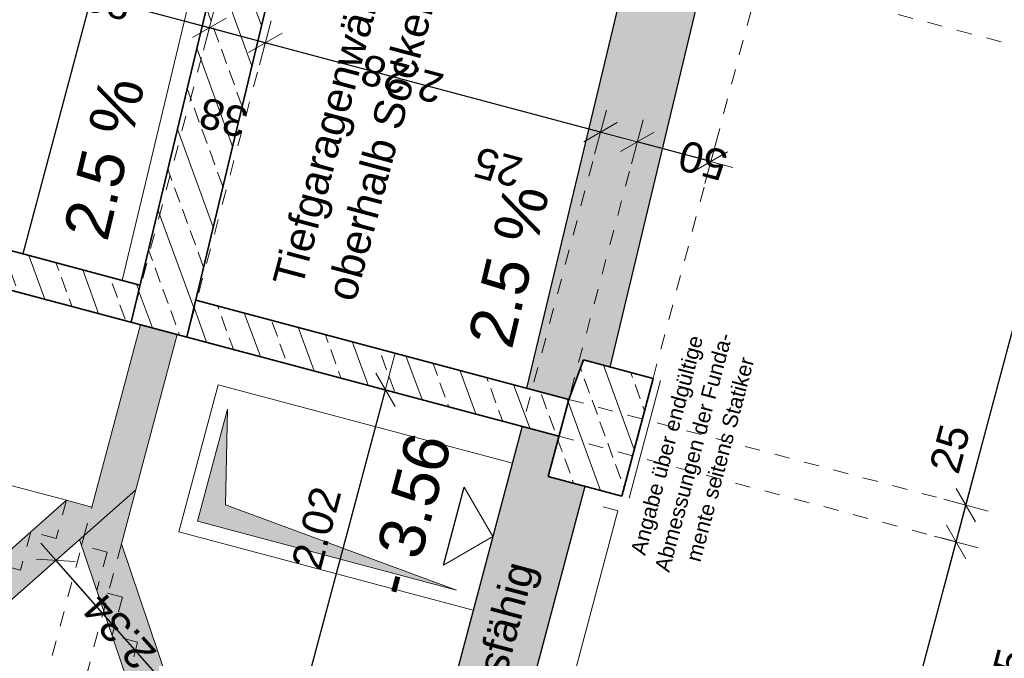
# Model space of a CAD drawing. Header units: metres. Extents: x 4462371 to 4462630, y 5328161 to 5328403.
# Tile 34 of 152: x 4462439.46 to 4462445.93, y 5328204.32 to 5328208.51. Entities that reach past the tile are written whole.
import ezdxf

# ---------------------------------------------------------------- set-up
doc = ezdxf.new("R2010")
doc.units = ezdxf.units.M
doc.header["$PDMODE"] = 65
doc.linetypes.add('AUSGEZOGEN', pattern=[0])
doc.linetypes.add('VERDECKT2_S2', pattern=[0.15, 0.1, -0.05])
for name, color, linetype, lineweight in [('Maßlinie_Allgemein', 7, 'AUSGEZOGEN', 13), ('Schraffur', 7, 'AUSGEZOGEN', 158), ('Standard', 7, 'AUSGEZOGEN', 13)]:
    doc.layers.add(name, color=color, linetype=linetype, lineweight=lineweight)
doc.styles.add('ARIAL', font='ARIAL.TTF')
doc.dimstyles.new('_DIMSTYLE_12', dxfattribs={"dimtxt": 0.2, "dimasz": 0.3, "dimexe": 0, "dimexo": 0, "dimgap": 0.1, "dimtad": 2, "dimrnd": 0.01, "dimzin": 4, "dimdsep": 46, "dimtxsty": 'ARIAL', "dimblk1": 'ALL_ML_STRICH', "dimblk2": 'ALL_ML_STRICH', "dimsah": 1, "dimcen": 0, "dimclrd": 7, "dimclre": 7, "dimclrt": 7, "dimadec": 0, "dimazin": 0, "dimtfac": 1, "dimtdec": 0, "dimtix": 1, "dimtmove": 2, "dimatfit": 3, "dimfxl": 0, "dimtzin": 0, "dimlwd": 0, "dimlwe": 13, "dimarcsym": 0})
doc.dimstyles.new('_DIMSTYLE_14', dxfattribs={"dimtxt": 0.2, "dimasz": 0.3, "dimexe": 0, "dimexo": 0, "dimgap": 0.1, "dimtad": 2, "dimdec": 1, "dimlfac": 100, "dimrnd": 1, "dimzin": 4, "dimdsep": 46, "dimtxsty": 'ARIAL', "dimblk1": 'ALL_ML_STRICH', "dimblk2": 'ALL_ML_STRICH', "dimsah": 1, "dimcen": 0, "dimclrd": 7, "dimclre": 7, "dimclrt": 7, "dimadec": 0, "dimazin": 0, "dimtfac": 1, "dimtdec": 0, "dimtix": 1, "dimtmove": 2, "dimatfit": 3, "dimfxl": 0, "dimtvp": 1.2, "dimtzin": 0, "dimlwd": 0, "dimlwe": 13, "dimarcsym": 0})
doc.dimstyles.new('_DIMSTYLE_20', dxfattribs={"dimtxt": 0.2, "dimasz": 0.3, "dimexe": 0, "dimexo": 0, "dimgap": 0.1, "dimtad": 2, "dimdec": 1, "dimlfac": 100, "dimrnd": 0.5, "dimzin": 4, "dimdsep": 46, "dimtxsty": 'ARIAL', "dimblk1": 'ALL_ML_STRICH', "dimblk2": 'ALL_ML_STRICH', "dimsah": 1, "dimcen": 0, "dimclrd": 7, "dimclre": 7, "dimclrt": 7, "dimadec": 0, "dimazin": 0, "dimtfac": 1, "dimtdec": 0, "dimtix": 1, "dimtmove": 2, "dimatfit": 3, "dimfxl": 0, "dimtvp": 1.2, "dimtzin": 0, "dimlwd": 0, "dimlwe": 13, "dimarcsym": 0})
doc.dimstyles.new('_DIMSTYLE_23', dxfattribs={"dimtxt": 0.2, "dimasz": 0.3, "dimexe": 0, "dimexo": 0, "dimgap": 0.1, "dimtad": 2, "dimdec": 1, "dimlfac": 100, "dimrnd": 1, "dimzin": 4, "dimdsep": 46, "dimtxsty": 'ARIAL', "dimblk1": 'ALL_ML_STRICH', "dimblk2": 'ALL_ML_STRICH', "dimsah": 1, "dimcen": 0, "dimclrd": 7, "dimclre": 7, "dimclrt": 7, "dimadec": 0, "dimazin": 0, "dimtfac": 1, "dimtdec": 0, "dimtix": 1, "dimtmove": 2, "dimatfit": 3, "dimfxl": 0, "dimtzin": 0, "dimlwd": 0, "dimlwe": 13, "dimarcsym": 0})
doc.dimstyles.new('_DIMSTYLE_29', dxfattribs={"dimtxt": 0.2, "dimasz": 0.3, "dimexe": 0, "dimexo": 0, "dimgap": 0.1, "dimtad": 2, "dimdec": 1, "dimlfac": 100, "dimrnd": 1, "dimzin": 4, "dimdsep": 46, "dimtxsty": 'ARIAL', "dimblk1": 'ALL_ML_STRICH', "dimblk2": 'ALL_ML_STRICH', "dimsah": 1, "dimcen": 0, "dimsd1": 1, "dimsd2": 1, "dimclrd": 7, "dimclre": 7, "dimclrt": 7, "dimadec": 0, "dimazin": 0, "dimtfac": 1, "dimtdec": 0, "dimtix": 1, "dimtmove": 2, "dimatfit": 3, "dimfxl": 0, "dimtvp": 1.2, "dimtzin": 0, "dimlwd": 0, "dimlwe": 13, "dimarcsym": 0})
doc.dimstyles.new('_DIMSTYLE_3', dxfattribs={"dimtxt": 0.2, "dimasz": 0.3, "dimexe": 0, "dimexo": 0, "dimgap": 0.1, "dimtad": 2, "dimrnd": 0.005, "dimzin": 4, "dimdsep": 46, "dimtxsty": 'ARIAL', "dimblk1": 'ALL_ML_STRICH', "dimblk2": 'ALL_ML_STRICH', "dimsah": 1, "dimcen": 0, "dimclrd": 7, "dimclre": 7, "dimclrt": 7, "dimadec": 0, "dimazin": 0, "dimtfac": 1, "dimtdec": 0, "dimtix": 1, "dimtmove": 2, "dimatfit": 3, "dimfxl": 0, "dimtzin": 0, "dimlwd": 0, "dimlwe": 13, "dimarcsym": 0})
pattern_1 = [(110, (0, 0), (-0.281907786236, -0.102606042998), []), (110, (-0.14095, -0.0513), (-0.281907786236, -0.102606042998), [0.1, -0.05])]

# ---------------------------------------------------------------- blocks, each defined once
blk = doc.blocks.new('ALL_ML_STRICH')
at = {"color": 0, "linetype": 'ByBlock', "lineweight": -2}
for p, q in [((0, -0.5), (0, 0.5)), ((-0.3, -0.3), (0.3, 0.3)), ((-1, 0), (0.5, 0))]:
    blk.add_line(p, q, dxfattribs=at)
blk = doc.blocks.new('*D439')
at = {"layer": 'DEFPOINTS', "color": 7, "linetype": 'AUSGEZOGEN', "lineweight": 13}
for p in [(4462440.2557, 5328209.8708), (4462441.4759, 5328201.0082), (4462445.0513, 5328200.056)]:
    blk.add_point(p, dxfattribs=at)
at = {"layer": 'Maßlinie_Allgemein', "color": 7, "linetype": 'AUSGEZOGEN', "lineweight": -2}
for p, q in [((4462445.0513, 5328200.056), (4462447.1746, 5328208.0281)), ((4462447.1746, 5328208.0281), (4462447.1746, 5328208.0281)), ((4462445.0513, 5328200.056), (4462445.0513, 5328200.056))]:
    blk.add_line(p, q, dxfattribs=at)
at = {"layer": 'Maßlinie_Allgemein', "color": 7, "linetype": 'AUSGEZOGEN', "lineweight": 13, "xscale": 0.3, "yscale": 0.3, "zscale": 0.3}
for p, rotation in [((4462447.1746, 5328208.0281), 75.08618496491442), ((4462445.0513, 5328200.056), 255.0861849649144)]:
    blk.add_blockref('ALL_ML_STRICH', p, dxfattribs=dict(at, rotation=rotation))
at = {"layer": 'Maßlinie_Allgemein', "color": 7, "linetype": 'AUSGEZOGEN', "lineweight": 13, "insert": (4462445.9199, 5328204.1076), "char_height": 0.2, "width": 0.8, "attachment_point": 5, "rotation": 75.08618, "style": 'ARIAL'}
blk.add_mtext('\\A1;{\\A1;{8.25\\H0.132000;\\S^ ;}}', dxfattribs=at)
blk = doc.blocks.new('*D440')
at = {"layer": 'DEFPOINTS', "color": 7, "linetype": 'AUSGEZOGEN', "lineweight": 13}
for p in [(4462445.9641, 5328216.8881), (4462440.2557, 5328209.8708), (4462447.1746, 5328208.0281)]:
    blk.add_point(p, dxfattribs=at)
at = {"layer": 'Maßlinie_Allgemein', "color": 7, "linetype": 'AUSGEZOGEN', "lineweight": -2}
for p, q in [((4462447.1746, 5328208.0281), (4462449.2978, 5328216.0002)), ((4462449.2978, 5328216.0002), (4462449.2978, 5328216.0002)), ((4462447.1746, 5328208.0281), (4462447.1746, 5328208.0281))]:
    blk.add_line(p, q, dxfattribs=at)
at = {"layer": 'Maßlinie_Allgemein', "color": 7, "linetype": 'AUSGEZOGEN', "lineweight": 13, "xscale": 0.3, "yscale": 0.3, "zscale": 0.3}
for p, rotation in [((4462449.2978, 5328216.0002), 75.08618496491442), ((4462447.1746, 5328208.0281), 255.0861849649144)]:
    blk.add_blockref('ALL_ML_STRICH', p, dxfattribs=dict(at, rotation=rotation))
at = {"layer": 'Maßlinie_Allgemein', "color": 7, "linetype": 'AUSGEZOGEN', "lineweight": 13, "insert": (4462448.0432, 5328212.0797), "char_height": 0.2, "width": 0.8, "attachment_point": 5, "rotation": 75.08618, "style": 'ARIAL'}
blk.add_mtext('\\A1;{\\A1;{8.25\\H0.132000;\\S^ ;}}', dxfattribs=at)
blk = doc.blocks.new('*D452')
at = {"layer": 'DEFPOINTS', "color": 7, "linetype": 'AUSGEZOGEN', "lineweight": 13}
for p in [(4462444.7743, 5328210.4784), (4462443.9762, 5328208.8799), (4462443.6226, 5328206.1541)]:
    blk.add_point(p, dxfattribs=at)
at = {"layer": 'Maßlinie_Allgemein', "color": 7, "linetype": 'AUSGEZOGEN', "lineweight": -2}
for p, q in [((4462444.4266, 5328210.571), (4462444.4266, 5328210.571)), ((4462444.7743, 5328210.4784), (4462444.4266, 5328210.571)), ((4462444.7743, 5328210.4784), (4462444.7743, 5328210.4784))]:
    blk.add_line(p, q, dxfattribs=at)
at = {"layer": 'Maßlinie_Allgemein', "color": 7, "linetype": 'AUSGEZOGEN', "lineweight": 13, "xscale": 0.3, "yscale": 0.3, "zscale": 0.3}
for p, rotation in [((4462444.4266, 5328210.571), 165.0861849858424), ((4462444.7743, 5328210.4784), 345.0861849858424)]:
    blk.add_blockref('ALL_ML_STRICH', p, dxfattribs=dict(at, rotation=rotation))
at = {"layer": 'Maßlinie_Allgemein', "color": 7, "linetype": 'AUSGEZOGEN', "lineweight": 13, "insert": (4462444.7287, 5328210.4775), "char_height": 0.2, "width": 0.8, "attachment_point": 5, "rotation": 165.08618, "style": 'ARIAL'}
blk.add_mtext('\\A1;{\\A1;{36\\H0.132000;\\S^ ;}}', dxfattribs=at)
blk = doc.blocks.new('*D454')
at = {"layer": 'DEFPOINTS', "color": 7, "linetype": 'AUSGEZOGEN', "lineweight": 13}
for p in [(4462441.4018, 5328211.3766), (4462440.9514, 5328209.6855), (4462439.4836, 5328206.9719)]:
    blk.add_point(p, dxfattribs=at)
at = {"layer": 'Maßlinie_Allgemein', "color": 7, "linetype": 'AUSGEZOGEN', "lineweight": -2}
for p, q in [((4462440.706, 5328211.5619), (4462440.706, 5328211.5619)), ((4462441.4018, 5328211.3766), (4462440.706, 5328211.5619)), ((4462441.4018, 5328211.3766), (4462441.4018, 5328211.3766))]:
    blk.add_line(p, q, dxfattribs=at)
at = {"layer": 'Maßlinie_Allgemein', "color": 7, "linetype": 'AUSGEZOGEN', "lineweight": 13, "xscale": 0.3, "yscale": 0.3, "zscale": 0.3}
for p, rotation in [((4462440.706, 5328211.5619), 165.0861849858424), ((4462441.4018, 5328211.3766), 345.0861849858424)]:
    blk.add_blockref('ALL_ML_STRICH', p, dxfattribs=dict(at, rotation=rotation))
at = {"layer": 'Maßlinie_Allgemein', "color": 7, "linetype": 'AUSGEZOGEN', "lineweight": 13, "insert": (4462440.7339, 5328211.558), "char_height": 0.2, "width": 0.8, "attachment_point": 5, "rotation": 165.08618, "style": 'ARIAL'}
blk.add_mtext('\\A1;{\\A1;{72\\H0.132000;\\S^ ;}}', dxfattribs=at)
blk = doc.blocks.new('*D455')
at = {"layer": 'DEFPOINTS', "color": 7, "linetype": 'AUSGEZOGEN', "lineweight": 13}
for p in [(4462444.5813, 5328209.7536), (4462443.9762, 5328208.8799), (4462443.6226, 5328206.1541)]:
    blk.add_point(p, dxfattribs=at)
at = {"layer": 'Maßlinie_Allgemein', "color": 7, "linetype": 'AUSGEZOGEN', "lineweight": -2}
for p, q in [((4462444.2336, 5328209.8462), (4462444.2336, 5328209.8462)), ((4462444.5813, 5328209.7536), (4462444.2336, 5328209.8462)), ((4462444.5813, 5328209.7536), (4462444.5813, 5328209.7536))]:
    blk.add_line(p, q, dxfattribs=at)
at = {"layer": 'Maßlinie_Allgemein', "color": 7, "linetype": 'AUSGEZOGEN', "lineweight": 13, "xscale": 0.3, "yscale": 0.3, "zscale": 0.3}
for p, rotation in [((4462444.2336, 5328209.8462), 165.086184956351), ((4462444.5813, 5328209.7536), 345.086184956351)]:
    blk.add_blockref('ALL_ML_STRICH', p, dxfattribs=dict(at, rotation=rotation))
at = {"layer": 'Maßlinie_Allgemein', "color": 7, "linetype": 'AUSGEZOGEN', "lineweight": 13, "insert": (4462444.5338, 5328209.7501), "char_height": 0.2, "width": 0.8, "attachment_point": 5, "rotation": 165.08618, "style": 'ARIAL'}
blk.add_mtext('\\A1;{\\A1;{36\\H0.132000;\\S^ ;}}', dxfattribs=at)
blk = doc.blocks.new('*D461')
at = {"layer": 'DEFPOINTS', "color": 7, "linetype": 'AUSGEZOGEN', "lineweight": 13}
for p in [(4462444.0022, 5328207.5794), (4462443.0687, 5328206.017), (4462443.4167, 5328205.381)]:
    blk.add_point(p, dxfattribs=at)
at = {"layer": 'Maßlinie_Allgemein', "color": 7, "linetype": 'AUSGEZOGEN', "lineweight": -2}
for p, q in [((4462443.5191, 5328207.7081), (4462443.5191, 5328207.7081)), ((4462444.0022, 5328207.5794), (4462443.5191, 5328207.7081)), ((4462444.0022, 5328207.5794), (4462444.0022, 5328207.5794))]:
    blk.add_line(p, q, dxfattribs=at)
at = {"layer": 'Maßlinie_Allgemein', "color": 7, "linetype": 'AUSGEZOGEN', "lineweight": 13, "xscale": 0.3, "yscale": 0.3, "zscale": 0.3}
for p, rotation in [((4462443.5191, 5328207.7081), 165.0861849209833), ((4462444.0022, 5328207.5794), 345.0861849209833)]:
    blk.add_blockref('ALL_ML_STRICH', p, dxfattribs=dict(at, rotation=rotation))
at = {"layer": 'Maßlinie_Allgemein', "color": 7, "linetype": 'AUSGEZOGEN', "lineweight": 13, "insert": (4462443.9502, 5328207.5874), "char_height": 0.2, "width": 0.8, "attachment_point": 5, "rotation": 165.08618, "style": 'ARIAL'}
blk.add_mtext('\\A1;{\\A1;{50\\H0.132000;\\S^ ;}}', dxfattribs=at)
blk = doc.blocks.new('*D462')
at = {"layer": 'DEFPOINTS', "color": 7, "linetype": 'AUSGEZOGEN', "lineweight": 13}
for p in [(4462443.5191, 5328207.7081), (4462443.0687, 5328206.017), (4462442.7628, 5328205.8398)]:
    blk.add_point(p, dxfattribs=at)
at = {"layer": 'Maßlinie_Allgemein', "color": 7, "linetype": 'AUSGEZOGEN', "lineweight": -2}
for p, q in [((4462443.2775, 5328207.7724), (4462443.2775, 5328207.7724)), ((4462443.2775, 5328207.7724), (4462443.2775, 5328207.7724)), ((4462443.5191, 5328207.7081), (4462443.5191, 5328207.7081)), ((4462443.5191, 5328207.7081), (4462443.5191, 5328207.7081))]:
    blk.add_line(p, q, dxfattribs=at)
at = {"layer": 'Maßlinie_Allgemein', "color": 7, "linetype": 'AUSGEZOGEN', "lineweight": 13, "xscale": 0.3, "yscale": 0.3, "zscale": 0.3}
for p, rotation in [((4462443.2775, 5328207.7724), 165.0861849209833), ((4462443.5191, 5328207.7081), 345.0861849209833)]:
    blk.add_blockref('ALL_ML_STRICH', p, dxfattribs=dict(at, rotation=rotation))
at = {"layer": 'Maßlinie_Allgemein', "color": 7, "linetype": 'AUSGEZOGEN', "lineweight": 13, "insert": (4462442.6035, 5328207.5425), "char_height": 0.2, "width": 0.8, "attachment_point": 5, "rotation": 165.08618, "style": 'ARIAL'}
blk.add_mtext('\\A1;{\\A1;{25\\H0.132000;\\S^ ;}}', dxfattribs=at)
blk = doc.blocks.new('*D463')
at = {"layer": 'DEFPOINTS', "color": 7, "linetype": 'AUSGEZOGEN', "lineweight": 13}
for p in [(4462443.2775, 5328207.7724), (4462440.5607, 5328206.4263), (4462442.7628, 5328205.8398)]:
    blk.add_point(p, dxfattribs=at)
at = {"layer": 'Maßlinie_Allgemein', "color": 7, "linetype": 'AUSGEZOGEN', "lineweight": -2}
for p, q in [((4462441.0754, 5328208.3589), (4462441.0754, 5328208.3589)), ((4462443.2775, 5328207.7724), (4462441.0754, 5328208.3589)), ((4462443.2775, 5328207.7724), (4462443.2775, 5328207.7724))]:
    blk.add_line(p, q, dxfattribs=at)
at = {"layer": 'Maßlinie_Allgemein', "color": 7, "linetype": 'AUSGEZOGEN', "lineweight": 13, "xscale": 0.3, "yscale": 0.3, "zscale": 0.3}
for p, rotation in [((4462441.0754, 5328208.3589), 165.0861849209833), ((4462443.2775, 5328207.7724), 345.0861849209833)]:
    blk.add_blockref('ALL_ML_STRICH', p, dxfattribs=dict(at, rotation=rotation))
at = {"layer": 'Maßlinie_Allgemein', "color": 7, "linetype": 'AUSGEZOGEN', "lineweight": 13, "insert": (4462441.973, 5328208.1234), "char_height": 0.2, "width": 0.8, "attachment_point": 5, "rotation": 165.08618, "style": 'ARIAL'}
blk.add_mtext('\\A1;{\\A1;{2.28\\H0.132000;\\S^ ;}}', dxfattribs=at)
blk = doc.blocks.new('*D464')
at = {"layer": 'DEFPOINTS', "color": 7, "linetype": 'AUSGEZOGEN', "lineweight": 13}
for p in [(4462441.0754, 5328208.3589), (4462440.1935, 5328206.5241), (4462440.5607, 5328206.4263)]:
    blk.add_point(p, dxfattribs=at)
at = {"layer": 'Maßlinie_Allgemein', "color": 7, "linetype": 'AUSGEZOGEN', "lineweight": -2}
for p, q in [((4462440.7082, 5328208.4567), (4462440.7082, 5328208.4567)), ((4462441.0754, 5328208.3589), (4462440.7082, 5328208.4567)), ((4462441.0754, 5328208.3589), (4462441.0754, 5328208.3589))]:
    blk.add_line(p, q, dxfattribs=at)
at = {"layer": 'Maßlinie_Allgemein', "color": 7, "linetype": 'AUSGEZOGEN', "lineweight": 13, "xscale": 0.3, "yscale": 0.3, "zscale": 0.3}
for p, rotation in [((4462440.7082, 5328208.4567), 165.0861849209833), ((4462441.0754, 5328208.3589), 345.0861849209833)]:
    blk.add_blockref('ALL_ML_STRICH', p, dxfattribs=dict(at, rotation=rotation))
at = {"layer": 'Maßlinie_Allgemein', "color": 7, "linetype": 'AUSGEZOGEN', "lineweight": 13, "insert": (4462440.8004, 5328207.8688), "char_height": 0.2, "width": 0.8, "attachment_point": 5, "rotation": 165.08618, "style": 'ARIAL'}
blk.add_mtext('\\A1;{\\A1;{38\\H0.132000;\\S^ ;}}', dxfattribs=at)
blk = doc.blocks.new('*D465')
at = {"layer": 'DEFPOINTS', "color": 7, "linetype": 'AUSGEZOGEN', "lineweight": 13}
for p in [(4462440.2557, 5328209.8708), (4462440.7082, 5328208.4567), (4462440.1935, 5328206.5241)]:
    blk.add_point(p, dxfattribs=at)
at = {"layer": 'Maßlinie_Allgemein', "color": 7, "linetype": 'AUSGEZOGEN', "lineweight": -2}
for p, q in [((4462439.9339, 5328208.663), (4462439.9339, 5328208.663)), ((4462440.7082, 5328208.4567), (4462439.9339, 5328208.663)), ((4462440.7082, 5328208.4567), (4462440.7082, 5328208.4567))]:
    blk.add_line(p, q, dxfattribs=at)
at = {"layer": 'Maßlinie_Allgemein', "color": 7, "linetype": 'AUSGEZOGEN', "lineweight": 13, "xscale": 0.3, "yscale": 0.3, "zscale": 0.3}
for p, rotation in [((4462439.9339, 5328208.663), 165.0861849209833), ((4462440.7082, 5328208.4567), 345.0861849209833)]:
    blk.add_blockref('ALL_ML_STRICH', p, dxfattribs=dict(at, rotation=rotation))
at = {"layer": 'Maßlinie_Allgemein', "color": 7, "linetype": 'AUSGEZOGEN', "lineweight": 13, "insert": (4462440.043, 5328208.6374), "char_height": 0.2, "width": 0.8, "attachment_point": 5, "rotation": 165.08618, "style": 'ARIAL'}
blk.add_mtext('\\A1;{\\A1;{80\\H0.132000;\\S^ ;}}', dxfattribs=at)
blk = doc.blocks.new('*D628')
at = {"layer": 'DEFPOINTS', "color": 7, "linetype": 'AUSGEZOGEN', "lineweight": 13}
for p in [(4462445.7225, 5328216.9524), (4462441.4759, 5328201.0082), (4462445.776, 5328199.863)]:
    blk.add_point(p, dxfattribs=at)
at = {"layer": 'Maßlinie_Allgemein', "color": 7, "linetype": 'AUSGEZOGEN', "lineweight": -2}
for p, q in [((4462445.776, 5328199.863), (4462450.0226, 5328215.8071)), ((4462450.0226, 5328215.8071), (4462450.0226, 5328215.8071)), ((4462445.776, 5328199.863), (4462445.776, 5328199.863))]:
    blk.add_line(p, q, dxfattribs=at)
at = {"layer": 'Maßlinie_Allgemein', "color": 7, "linetype": 'AUSGEZOGEN', "lineweight": 13, "xscale": 0.3, "yscale": 0.3, "zscale": 0.3}
for p, rotation in [((4462450.0226, 5328215.8071), 75.08618496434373), ((4462445.776, 5328199.863), 255.0861849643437)]:
    blk.add_blockref('ALL_ML_STRICH', p, dxfattribs=dict(at, rotation=rotation))
at = {"layer": 'Maßlinie_Allgemein', "color": 7, "linetype": 'AUSGEZOGEN', "lineweight": 13, "insert": (4462447.7046, 5328207.8943), "char_height": 0.2, "width": 1, "attachment_point": 5, "rotation": 75.08618, "style": 'ARIAL'}
blk.add_mtext('\\A1;{\\A1;{16.50\\H0.132000;\\S^ ;}}', dxfattribs=at)
blk = doc.blocks.new('*D643')
at = {"layer": 'DEFPOINTS', "color": 7, "linetype": 'AUSGEZOGEN', "lineweight": 13}
for p in [(4462442.7628, 5328205.8398), (4462441.5403, 5328201.2498), (4462444.3909, 5328200.4906)]:
    blk.add_point(p, dxfattribs=at)
at = {"layer": 'Maßlinie_Allgemein', "color": 7, "linetype": 'AUSGEZOGEN', "lineweight": -2}
for p, q in [((4462444.3909, 5328200.4906), (4462445.6134, 5328205.0806)), ((4462445.6134, 5328205.0806), (4462445.6134, 5328205.0806)), ((4462444.3909, 5328200.4906), (4462444.3909, 5328200.4906))]:
    blk.add_line(p, q, dxfattribs=at)
at = {"layer": 'Maßlinie_Allgemein', "color": 7, "linetype": 'AUSGEZOGEN', "lineweight": 13, "xscale": 0.3, "yscale": 0.3, "zscale": 0.3}
for p, rotation in [((4462445.6134, 5328205.0806), 75.08618496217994), ((4462444.3909, 5328200.4906), 255.0861849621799)]:
    blk.add_blockref('ALL_ML_STRICH', p, dxfattribs=dict(at, rotation=rotation))
at = {"layer": 'Maßlinie_Allgemein', "color": 7, "linetype": 'AUSGEZOGEN', "lineweight": 13, "insert": (4462444.8091, 5328202.8512), "char_height": 0.2, "width": 0.8, "attachment_point": 5, "rotation": 75.08618, "style": 'ARIAL'}
blk.add_mtext('\\A1;{\\A1;{4.75\\H0.132000;\\S^ ;}}', dxfattribs=at)
blk = doc.blocks.new('*D644')
at = {"layer": 'DEFPOINTS', "color": 7, "linetype": 'AUSGEZOGEN', "lineweight": 13}
for p in [(4462442.8271, 5328206.0814), (4462442.7628, 5328205.8398), (4462445.6134, 5328205.0806)]:
    blk.add_point(p, dxfattribs=at)
at = {"layer": 'Maßlinie_Allgemein', "color": 7, "linetype": 'AUSGEZOGEN', "lineweight": -2}
for p, q in [((4462445.6134, 5328205.0806), (4462445.6777, 5328205.3222)), ((4462445.6777, 5328205.3222), (4462445.6777, 5328205.3222)), ((4462445.6134, 5328205.0806), (4462445.6134, 5328205.0806))]:
    blk.add_line(p, q, dxfattribs=at)
at = {"layer": 'Maßlinie_Allgemein', "color": 7, "linetype": 'AUSGEZOGEN', "lineweight": 13, "xscale": 0.3, "yscale": 0.3, "zscale": 0.3}
for p, rotation in [((4462445.6777, 5328205.3222), 75.08618496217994), ((4462445.6134, 5328205.0806), 255.0861849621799)]:
    blk.add_blockref('ALL_ML_STRICH', p, dxfattribs=dict(at, rotation=rotation))
at = {"layer": 'Maßlinie_Allgemein', "color": 7, "linetype": 'AUSGEZOGEN', "lineweight": 13, "insert": (4462445.5723, 5328205.6921), "char_height": 0.2, "width": 0.8, "attachment_point": 5, "rotation": 75.08618, "style": 'ARIAL'}
blk.add_mtext('\\A1;{\\A1;{25\\H0.132000;\\S^ ;}}', dxfattribs=at)
blk = doc.blocks.new('*D645')
at = {"layer": 'DEFPOINTS', "color": 7, "linetype": 'AUSGEZOGEN', "lineweight": 13}
for p in [(4462444.3375, 5328211.8883), (4462442.8271, 5328206.0814), (4462445.6777, 5328205.3222)]:
    blk.add_point(p, dxfattribs=at)
at = {"layer": 'Maßlinie_Allgemein', "color": 7, "linetype": 'AUSGEZOGEN', "lineweight": -2}
for p, q in [((4462445.6777, 5328205.3222), (4462447.2219, 5328211.12)), ((4462447.2219, 5328211.12), (4462447.2219, 5328211.12)), ((4462445.6777, 5328205.3222), (4462445.6777, 5328205.3222))]:
    blk.add_line(p, q, dxfattribs=at)
at = {"layer": 'Maßlinie_Allgemein', "color": 7, "linetype": 'AUSGEZOGEN', "lineweight": 13, "xscale": 0.3, "yscale": 0.3, "zscale": 0.3}
for p, rotation in [((4462447.2219, 5328211.12), 75.08618496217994), ((4462445.6777, 5328205.3222), 255.0861849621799)]:
    blk.add_blockref('ALL_ML_STRICH', p, dxfattribs=dict(at, rotation=rotation))
at = {"layer": 'Maßlinie_Allgemein', "color": 7, "linetype": 'AUSGEZOGEN', "lineweight": 13, "insert": (4462446.2571, 5328208.2877), "char_height": 0.2, "width": 0.8, "attachment_point": 5, "rotation": 75.08618, "style": 'ARIAL'}
blk.add_mtext('\\A1;{\\A1;{6.00\\H0.132000;\\S^ ;}}', dxfattribs=at)
blk = doc.blocks.new('*D674')
at = {"layer": 'DEFPOINTS', "color": 7, "linetype": 'AUSGEZOGEN', "lineweight": 13}
for p in [(4462442.7628, 5328205.8398), (4462441.3443, 5328204.1272), (4462442.0757, 5328203.9324)]:
    blk.add_point(p, dxfattribs=at)
at = {"layer": 'Maßlinie_Allgemein', "color": 7, "linetype": 'AUSGEZOGEN', "lineweight": -2}
for p, q in [((4462441.3443, 5328204.1272), (4462441.8642, 5328206.0791)), ((4462441.8642, 5328206.0791), (4462441.8642, 5328206.0791)), ((4462441.3443, 5328204.1272), (4462441.3443, 5328204.1272))]:
    blk.add_line(p, q, dxfattribs=at)
at = {"layer": 'Maßlinie_Allgemein', "color": 7, "linetype": 'AUSGEZOGEN', "lineweight": 13, "xscale": 0.3, "yscale": 0.3, "zscale": 0.3}
for p, rotation in [((4462441.8642, 5328206.0791), 75.08618503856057), ((4462441.3443, 5328204.1272), 255.0861850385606)]:
    blk.add_blockref('ALL_ML_STRICH', p, dxfattribs=dict(at, rotation=rotation))
at = {"layer": 'Maßlinie_Allgemein', "color": 7, "linetype": 'AUSGEZOGEN', "lineweight": 13, "insert": (4462441.4117, 5328205.1705), "char_height": 0.2, "width": 0.8, "attachment_point": 5, "rotation": 75.08619, "style": 'ARIAL'}
blk.add_mtext('\\A1;{\\A1;{2.02\\H0.132000;\\S^ ;}}', dxfattribs=at)
blk = doc.blocks.new('*D675')
at = {"layer": 'DEFPOINTS', "color": 7, "linetype": 'AUSGEZOGEN', "lineweight": 13}
for p in [(4462440.2552, 5328206.5077), (4462438.7242, 5328205.6322), (4462438.9697, 5328205.5668)]:
    blk.add_point(p, dxfattribs=at)
at = {"layer": 'Maßlinie_Allgemein', "color": 7, "linetype": 'AUSGEZOGEN', "lineweight": -2}
for p, q in [((4462438.9697, 5328205.5668), (4462439.2889, 5328206.765)), ((4462439.2889, 5328206.765), (4462439.2889, 5328206.765)), ((4462438.9697, 5328205.5668), (4462438.9697, 5328205.5668))]:
    blk.add_line(p, q, dxfattribs=at)
at = {"layer": 'Maßlinie_Allgemein', "color": 7, "linetype": 'AUSGEZOGEN', "lineweight": 13, "xscale": 0.3, "yscale": 0.3, "zscale": 0.3}
for p, rotation in [((4462439.2889, 5328206.765), 75.08618502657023), ((4462438.9697, 5328205.5668), 255.0861850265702)]:
    blk.add_blockref('ALL_ML_STRICH', p, dxfattribs=dict(at, rotation=rotation))
at = {"layer": 'Maßlinie_Allgemein', "color": 7, "linetype": 'AUSGEZOGEN', "lineweight": 13, "insert": (4462438.9399, 5328206.2318), "char_height": 0.2, "width": 0.8, "attachment_point": 5, "rotation": 75.08619, "style": 'ARIAL'}
blk.add_mtext('\\A1;{\\A1;{1.24\\H0.132000;\\S^ ;}}', dxfattribs=at)
blk = doc.blocks.new('*D677')
at = {"layer": 'DEFPOINTS', "color": 7, "linetype": 'AUSGEZOGEN', "lineweight": 13}
for p in [(4462439.8559, 5328205.0973), (4462441.2509, 5328203.204), (4462440.9053, 5328202.8988)]:
    blk.add_point(p, dxfattribs=at)
at = {"layer": 'Maßlinie_Allgemein', "color": 7, "linetype": 'AUSGEZOGEN', "lineweight": -2}
for p, q in [((4462439.7003, 5328204.9599), (4462439.7003, 5328204.9599)), ((4462441.2509, 5328203.204), (4462439.7003, 5328204.9599)), ((4462441.2509, 5328203.204), (4462441.2509, 5328203.204))]:
    blk.add_line(p, q, dxfattribs=at)
at = {"layer": 'Maßlinie_Allgemein', "color": 7, "linetype": 'AUSGEZOGEN', "lineweight": 13, "xscale": 0.3, "yscale": 0.3, "zscale": 0.3}
for p, rotation in [((4462439.7003, 5328204.9599), 131.4470018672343), ((4462441.2509, 5328203.204), 311.4470018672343)]:
    blk.add_blockref('ALL_ML_STRICH', p, dxfattribs=dict(at, rotation=rotation))
at = {"layer": 'Maßlinie_Allgemein', "color": 7, "linetype": 'AUSGEZOGEN', "lineweight": 13, "insert": (4462440.1174, 5328204.4929), "char_height": 0.2, "width": 0.8, "attachment_point": 5, "rotation": 131.447, "style": 'ARIAL'}
blk.add_mtext('\\A1;{\\A1;{2.34\\H0.132000;\\S^ ;}}', dxfattribs=at)
blk = doc.blocks.new('*D682')
at = {"layer": 'DEFPOINTS', "color": 7, "linetype": 'AUSGEZOGEN', "lineweight": 13}
for p in [(4462440.2251, 5328205.4233), (4462441.5403, 5328201.2498), (4462441.4116, 5328200.7667)]:
    blk.add_point(p, dxfattribs=at)
at = {"layer": 'Maßlinie_Allgemein', "color": 7, "linetype": 'AUSGEZOGEN', "lineweight": -2}
for p, q in [((4462439.1456, 5328201.3702), (4462439.1456, 5328201.3702)), ((4462441.4116, 5328200.7667), (4462439.1456, 5328201.3702)), ((4462441.4116, 5328200.7667), (4462441.4116, 5328200.7667))]:
    blk.add_line(p, q, dxfattribs=at)
at = {"layer": 'Maßlinie_Allgemein', "color": 7, "linetype": 'AUSGEZOGEN', "lineweight": 13, "xscale": 0.3, "yscale": 0.3, "zscale": 0.3}
for p, rotation in [((4462439.1456, 5328201.3702), 165.0861850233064), ((4462441.4116, 5328200.7667), 345.0861850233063)]:
    blk.add_blockref('ALL_ML_STRICH', p, dxfattribs=dict(at, rotation=rotation))
at = {"layer": 'Maßlinie_Allgemein', "color": 7, "linetype": 'AUSGEZOGEN', "lineweight": 13, "insert": (4462439.1862, 5328201.363), "char_height": 0.2, "width": 0.8, "attachment_point": 5, "rotation": 165.08619, "style": 'ARIAL'}
blk.add_mtext('\\A1;{\\A1;{2.34\\H0.132000;\\S^ ;}}', dxfattribs=at)
blk = doc.blocks.new('*D683')
at = {"layer": 'DEFPOINTS', "color": 7, "linetype": 'AUSGEZOGEN', "lineweight": 13}
for p in [(4462440.2251, 5328205.4233), (4462439.936, 5328205.3094), (4462439.1456, 5328201.3702)]:
    blk.add_point(p, dxfattribs=at)
at = {"layer": 'Maßlinie_Allgemein', "color": 7, "linetype": 'AUSGEZOGEN', "lineweight": -2}
for p, q in [((4462438.904, 5328201.4345), (4462438.904, 5328201.4345)), ((4462439.1456, 5328201.3702), (4462438.904, 5328201.4345)), ((4462439.1456, 5328201.3702), (4462439.1456, 5328201.3702))]:
    blk.add_line(p, q, dxfattribs=at)
at = {"layer": 'Maßlinie_Allgemein', "color": 7, "linetype": 'AUSGEZOGEN', "lineweight": 13, "xscale": 0.3, "yscale": 0.3, "zscale": 0.3}
for p, rotation in [((4462438.904, 5328201.4345), 165.0861850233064), ((4462439.1456, 5328201.3702), 345.0861850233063)]:
    blk.add_blockref('ALL_ML_STRICH', p, dxfattribs=dict(at, rotation=rotation))
at = {"layer": 'Maßlinie_Allgemein', "color": 7, "linetype": 'AUSGEZOGEN', "lineweight": 13, "insert": (4462438.7843, 5328201.6252), "char_height": 0.2, "width": 0.8, "attachment_point": 5, "rotation": 165.08619, "style": 'ARIAL'}
blk.add_mtext('\\A1;{\\A1;{25\\H0.132000;\\S^ ;}}', dxfattribs=at)

msp = doc.modelspace()

# ---------------------------------------------------------------- hatches: boundary and pattern name
at = {"layer": 'Schraffur', "linetype": 'AUSGEZOGEN', "lineweight": 18}
h = msp.add_hatch(dxfattribs=at)
h.set_pattern_fill('SCHRAFFUR_7', scale=0.1, angle=65, style=0, pattern_type=2)
h.set_pattern_definition(pattern_1)
h.paths.add_polyline_path([(4462440.56067, 5328206.42631), (4462441.3186, 5328209.58774), (4462443.64117, 5328217.50675), (4462443.27397, 5328217.60455), (4462440.9514, 5328209.68554), (4462440.19347, 5328206.52411)], flags=0)
h = msp.add_hatch(dxfattribs=at)
h.set_pattern_fill('SCHRAFFUR_7', scale=0.1, angle=65, style=0, pattern_type=2)
h.set_pattern_definition(pattern_1)
h.paths.add_polyline_path([(4462438.54953, 5328206.96195), (4462440.19347, 5328206.52411), (4462440.25178, 5328206.7673), (4462438.61387, 5328207.20353), (4462437.00161, 5328207.63294), (4462436.73575, 5328207.70375), (4462436.54249, 5328207.75522), (4462436.34624, 5328207.80749), (4462436.2819, 5328207.56591), (4462436.47815, 5328207.51364), (4462436.67141, 5328207.46217), (4462436.97986, 5328207.38002)], flags=0)
h = msp.add_hatch(dxfattribs=at)
h.set_pattern_fill('SCHRAFFUR_7', scale=0.1, angle=65, style=0, pattern_type=2)
h.set_pattern_definition(pattern_1)
h.paths.add_polyline_path([(4462440.61897, 5328206.6695), (4462440.56067, 5328206.42631), (4462442.76277, 5328205.83981), (4462443.00435, 5328205.77547), (4462443.06869, 5328206.01705), (4462442.82711, 5328206.08139), (4462440.62501, 5328206.66789)], flags=0)
h = msp.add_hatch(dxfattribs=at)
h.set_pattern_fill('SCHRAFFUR_7', scale=0.1, angle=65, style=0, pattern_type=2)
h.set_pattern_definition(pattern_1)
h.paths.add_polyline_path([(4462442.93357, 5328205.50973), (4462443.3201, 5328205.40679), (4462443.41673, 5328205.38105), (4462443.62262, 5328206.1541), (4462443.52599, 5328206.17984), (4462443.16604, 5328206.27571), (4462443.06869, 5328206.01705)], flags=0)
at = {"layer": 'Standard', "linetype": 'AUSGEZOGEN', "lineweight": 18}
for color, points in [(254, [(4462443.16604, 5328206.27571), (4462443.34073, 5328206.22918), (4462443.97622, 5328208.87992), (4462443.49291, 5328209.00864), (4462442.79329, 5328206.0904), (4462443.06869, 5328206.01705)]), (255, [(4462438.19673, 5328202.14033), (4462438.43831, 5328202.07599), (4462439.05451, 5328204.3896), (4462440.22509, 5328205.42332), (4462440.49676, 5328206.44333), (4462440.25518, 5328206.50767), (4462439.93605, 5328205.30945), (4462439.76877, 5328205.354), (4462438.83242, 5328204.52713)])]:
    msp.add_hatch(color=color, dxfattribs=at).paths.add_polyline_path(points)
at = {"layer": 'Standard', "linetype": 'AUSGEZOGEN', "lineweight": 13}
msp.add_hatch(color=255, dxfattribs=at).paths.add_polyline_path([(4462440.6308, 5328205.21754), (4462442.33151, 5328204.76458), (4462440.81435, 5328205.32389), (4462440.8264, 5328205.95194)])
at = {"layer": 'Standard', "linetype": 'AUSGEZOGEN', "lineweight": 25}
msp.add_hatch(color=254, dxfattribs=at).paths.add_polyline_path([(4462441.85263, 5328201.45121), (4462442.09421, 5328201.38687), (4462443.17515, 5328205.44539), (4462442.93357, 5328205.50973), (4462443.00435, 5328205.77547), (4462442.76277, 5328205.83981), (4462441.54028, 5328201.24982), (4462441.78186, 5328201.18548)])
at = {"layer": 'Standard', "linetype": 'VERDECKT2_S2', "lineweight": 18}
msp.add_hatch(color=255, dxfattribs=at).paths.add_polyline_path([(4462440.90528, 5328202.89879), (4462440.8611, 5328202.91056), (4462440.13016, 5328205.06689), (4462440.22509, 5328205.42332), (4462439.85589, 5328205.09728), (4462440.67119, 5328202.69208), (4462440.83836, 5328202.64755)])

# ---------------------------------------------------------------- linework, layer by layer
at = {"layer": 'Standard', "color": 7, "linetype": 'VERDECKT2_S2', "lineweight": 18}
for p, q in [((4462443.62262, 5328206.1541), (4462444.77433, 5328210.47836)), ((4462443.49291, 5328209.00864), (4462447.17457, 5328208.02808)), ((4462440.70821, 5328208.45674), (4462440.19347, 5328206.52411)), ((4462441.0754, 5328208.35894), (4462440.56067, 5328206.42631)), ((4462443.2775, 5328207.77244), (4462442.76277, 5328205.83981)), ((4462443.51908, 5328207.7081), (4462443.06869, 5328206.01705)), ((4462443.06869, 5328206.01705), (4462445.67774, 5328205.32216)), ((4462443.00435, 5328205.77547), (4462445.61339, 5328205.08058)), ((4462438.90401, 5328201.43453), (4462439.93605, 5328205.30945)), ((4462439.76888, 5328205.35397), (4462439.70196, 5328205.10273)), ((4462439.53479, 5328205.14725), (4462439.46787, 5328204.89601)), ((4462439.70196, 5328205.10273), (4462439.53479, 5328205.14725)), ((4462440.13016, 5328205.06689), (4462439.14559, 5328201.37018)), ((4462439.46787, 5328204.89601), (4462439.3007, 5328204.94053))]:
    msp.add_line(p, q, dxfattribs=at)
at = {"layer": 'Standard', "color": 7, "linetype": 'AUSGEZOGEN', "lineweight": 25}
for p, q in [((4462440.25565, 5328209.87085), (4462439.48356, 5328206.9719)), ((4462442.79329, 5328206.0904), (4462443.49291, 5328209.00864)), ((4462443.34073, 5328206.22918), (4462443.97622, 5328208.87992)), ((4462442.76277, 5328205.83981), (4462441.54028, 5328201.24982)), ((4462443.17515, 5328205.44539), (4462442.09421, 5328201.38687)), ((4462442.24527, 5328204.92709), (4462442.38175, 5328205.43955))]:
    msp.add_line(p, q, dxfattribs=at)
at = {"layer": 'Standard', "color": 7, "linetype": 'AUSGEZOGEN', "lineweight": 18}
for p, q in [((4462440.13567, 5328206.79822), (4462440.83529, 5328209.71647)), ((4462439.93605, 5328205.30945), (4462440.25518, 5328206.50767)), ((4462440.22509, 5328205.42332), (4462440.49676, 5328206.44333)), ((4462439.05451, 5328204.3896), (4462440.22509, 5328205.42332)), ((4462438.83242, 5328204.52713), (4462439.76877, 5328205.354)), ((4462439.93605, 5328205.30945), (4462439.76888, 5328205.35397))]:
    msp.add_line(p, q, dxfattribs=at)
at = {"layer": 'Standard', "color": 7, "linetype": 'AUSGEZOGEN', "lineweight": 35}
for p, q in [((4462440.19347, 5328206.52411), (4462440.9514, 5328209.68554)), ((4462440.56067, 5328206.42631), (4462441.3186, 5328209.58774)), ((4462436.34624, 5328207.80749), (4462440.25178, 5328206.7673)), ((4462436.2819, 5328207.56591), (4462443.00435, 5328205.77547)), ((4462440.61897, 5328206.6695), (4462443.06869, 5328206.01705)), ((4462443.06869, 5328206.01705), (4462443.16604, 5328206.27571)), ((4462443.16604, 5328206.27571), (4462443.62262, 5328206.1541)), ((4462443.62262, 5328206.1541), (4462443.41673, 5328205.38105)), ((4462443.06869, 5328206.01705), (4462442.93357, 5328205.50973)), ((4462443.41673, 5328205.38105), (4462442.93357, 5328205.50973))]:
    msp.add_line(p, q, dxfattribs=at)
at = {"layer": 'Standard', "color": 7, "linetype": 'VERDECKT2_S2', "lineweight": 13}
for p, q in [((4462441.92854, 5328206.32071), (4462441.90281, 5328206.22408)), ((4462439.86913, 5328205.0582), (4462439.88682, 5328205.12459)), ((4462440.03631, 5328205.01368), (4462439.86913, 5328205.0582)), ((4462440.03631, 5328205.01368), (4462439.96939, 5328204.76244)), ((4462440.13656, 5328204.71791), (4462439.96939, 5328204.76244)), ((4462440.13656, 5328204.71791), (4462440.06965, 5328204.46667)), ((4462440.23682, 5328204.42215), (4462440.06965, 5328204.46667)), ((4462440.23682, 5328204.42215), (4462440.16991, 5328204.17091))]:
    msp.add_line(p, q, dxfattribs=at)
at = {"layer": 'Standard', "color": 7, "linetype": 'AUSGEZOGEN', "lineweight": 13}
for p, q in [((4462443.67094, 5328206.14123), (4462443.46504, 5328205.36818)), ((4462440.7658, 5328206.11296), (4462440.50843, 5328205.14665)), ((4462440.7658, 5328206.11296), (4462442.69843, 5328205.59823)), ((4462440.8264, 5328205.95194), (4462440.6308, 5328205.21754)), ((4462440.8264, 5328205.95194), (4462440.81435, 5328205.32389)), ((4462439.76888, 5328205.35397), (4462438.72421, 5328205.6322)), ((4462440.22509, 5328205.42332), (4462440.13016, 5328205.06689)), ((4462442.56974, 5328205.11508), (4462442.38175, 5328205.43955)), ((4462440.81435, 5328205.32389), (4462442.33151, 5328204.76458)), ((4462443.39099, 5328205.28442), (4462443.29436, 5328205.31016)), ((4462443.39099, 5328205.28442), (4462442.36153, 5328201.41916)), ((4462440.6308, 5328205.21754), (4462442.33151, 5328204.76458)), ((4462439.85589, 5328205.09728), (4462440.67119, 5328202.69208)), ((4462440.50843, 5328205.14665), (4462442.44106, 5328204.63192)), ((4462442.56974, 5328205.11508), (4462442.24527, 5328204.92709)), ((4462440.8611, 5328202.91056), (4462440.13016, 5328205.06689))]:
    msp.add_line(p, q, dxfattribs=at)

# ---------------------------------------------------------------- texts
at = {"layer": 'Standard', "color": 1, "linetype": 'AUSGEZOGEN', "lineweight": 18, "insert": (4462441.12205, 5328206.79423), "char_height": 0.2, "width": 3.6605423, "attachment_point": 1, "rotation": 75.086185, "line_spacing_factor": 1.084337, "style": 'ARIAL'}
msp.add_mtext('{\\fArial|i0|b0;\\H0.200000;\\W1.000000;\\C1;Tiefgaragenwände / -decken}\\P{\\fArial|i0|b0;\\H0.200000;\\W1.000000;\\C1;oberhalb Sockel in OS 2}\\P', dxfattribs=at)
at = {"layer": 'Standard', "color": 7, "linetype": 'AUSGEZOGEN', "lineweight": 18, "style": 'ARIAL'}
for s, insert, char_height, width, attachment_point, rotation in [('{\\fArial|i0|b0;\\H0.300000;\\W1.000000;\\C7;2.5 %}\\P', (4462440.16552, 5328207.56615), 0.3, 1.2249721, 8, 76.518285), ('{\\fArial|i0|b0;\\H0.300000;\\W1.000000;\\C7;2.5 %}\\P', (4462442.82314, 5328206.85832), 0.3, 1.2249721, 8, 76.518285), ('\\W1.00;-\\~3.56', (4462442.16856, 5328205.22192), 0.3, 1.2249721, 8, 75.086185), ('\\W1.00;Pflaster\\~versickerungsfähig', (4462441.91698, 5328201.69279), 0.2, 3.4704711, 4, 75.086185)]:
    msp.add_mtext(s, dxfattribs=dict(at, insert=insert, char_height=char_height, width=width, attachment_point=attachment_point, rotation=rotation))
at = {"layer": 'Standard', "color": 7, "linetype": 'AUSGEZOGEN', "lineweight": 18, "insert": (4462443.66462, 5328205.72897), "char_height": 0.1, "width": 1.673641, "attachment_point": 2, "rotation": 75.086185, "line_spacing_factor": 1.084337, "style": 'ARIAL'}
msp.add_mtext('{\\fArial|i0|b0;\\H0.100000;\\W1.000000;\\C7;Angabe über endgültige }\\P{\\fArial|i0|b0;\\H0.100000;\\W1.000000;\\C7;Abmessungen der Funda-}\\P{\\fArial|i0|b0;\\H0.100000;\\W1.000000;\\C7;mente seitens Statiker}\\P', dxfattribs=at)

# ---------------------------------------------------------------- dimensions: what is measured, and where the dimension line sits
at = {"layer": 'Maßlinie_Allgemein', "color": 7, "linetype": 'AUSGEZOGEN', "lineweight": 13}
for base, p1, p2, angle, dimstyle, picture, middle in [((4462450.02257, 5328215.80714), (4462445.77604, 5328199.86296), (4462450.02257, 5328215.80714), 75.086185, '_DIMSTYLE_3', '*D628', (4462447.70457, 5328207.89426)), ((4462449.29784, 5328216.00017), (4462447.17457, 5328208.02808), (4462449.29784, 5328216.00017), 75.086185, '_DIMSTYLE_3', '*D440', (4462448.04317, 5328212.07971)), ((4462447.22193, 5328211.12004), (4462445.67774, 5328205.32216), (4462447.22193, 5328211.12004), 75.086185, '_DIMSTYLE_3', '*D645', (4462446.25708, 5328208.28774)), ((4462440.70604, 5328211.56189), (4462441.40179, 5328211.37659), (4462440.70604, 5328211.56189), 165.086185, '_DIMSTYLE_20', '*D454', (4462440.7339, 5328211.55801)), ((4462444.42661, 5328210.57097), (4462444.77433, 5328210.47836), (4462444.42661, 5328210.57097), 165.086185, '_DIMSTYLE_20', '*D452', (4462444.72871, 5328210.47749)), ((4462444.23359, 5328209.84623), (4462444.58131, 5328209.75362), (4462444.23359, 5328209.84623), 165.086185, '_DIMSTYLE_20', '*D455', (4462444.53375, 5328209.75011)), ((4462439.93395, 5328208.66295), (4462440.70821, 5328208.45674), (4462439.93395, 5328208.66295), 165.086185, '_DIMSTYLE_23', '*D465', (4462440.04297, 5328208.63744)), ((4462447.17457, 5328208.02808), (4462445.0513, 5328200.05599), (4462447.17457, 5328208.02808), 75.086185, '_DIMSTYLE_3', '*D439', (4462445.9199, 5328204.10762)), ((4462440.70821, 5328208.45674), (4462441.0754, 5328208.35894), (4462440.70821, 5328208.45674), 165.086185, '_DIMSTYLE_14', '*D464', (4462440.80037, 5328207.8688)), ((4462441.0754, 5328208.35894), (4462443.2775, 5328207.77244), (4462441.0754, 5328208.35894), 165.086185, '_DIMSTYLE_12', '*D463', (4462441.97297, 5328208.12341)), ((4462443.2775, 5328207.77244), (4462443.51908, 5328207.7081), (4462443.2775, 5328207.77244), 165.086185, '_DIMSTYLE_29', '*D462', (4462442.60354, 5328207.5425)), ((4462443.51908, 5328207.7081), (4462444.00223, 5328207.57941), (4462443.51908, 5328207.7081), 165.086185, '_DIMSTYLE_14', '*D461', (4462443.95024, 5328207.58739)), ((4462439.28887, 5328206.76504), (4462438.96973, 5328205.56681), (4462439.28887, 5328206.76504), 75.086185, '_DIMSTYLE_12', '*D675', (4462438.93986, 5328206.23176)), ((4462441.8642, 5328206.07913), (4462441.34432, 5328204.12718), (4462441.8642, 5328206.07913), 75.086185, '_DIMSTYLE_12', '*D674', (4462441.41168, 5328205.17046)), ((4462445.67774, 5328205.32216), (4462445.61339, 5328205.08058), (4462445.67774, 5328205.32216), 75.086185, '_DIMSTYLE_20', '*D644', (4462445.57232, 5328205.69213)), ((4462445.61339, 5328205.08058), (4462444.39091, 5328200.49059), (4462445.61339, 5328205.08058), 75.086185, '_DIMSTYLE_3', '*D643', (4462444.80912, 5328202.85117)), ((4462438.90401, 5328201.43453), (4462439.14559, 5328201.37018), (4462438.90401, 5328201.43453), 165.086185, '_DIMSTYLE_14', '*D683', (4462438.78425, 5328201.62518)), ((4462439.1455903, 5328201.3701846), (4462441.4115967, 5328200.7666618), (4462439.1455903, 5328201.3701846), 165.086185, '_DIMSTYLE_12', '*D682', (4462439.1862437, 5328201.3630278)), ((4462439.70027, 5328204.95986), (4462441.25086, 5328203.20397), (4462439.70027, 5328204.95986), 131.447002, '_DIMSTYLE_12', '*D677', (4462440.11738, 5328204.49288))]:
    dim = msp.add_linear_dim(base=base, p1=p1, p2=p2, angle=angle, dimstyle=dimstyle, override={"dimpost": '<>', "dimclrd": 7, "dimclre": 7, "dimclrt": 7, "dimlwd": 0, "dimlwe": 13}, dxfattribs=at)
    dim.commit()
    dim.dimension.update_dxf_attribs({"geometry": picture, "text_midpoint": middle, "dimtype": 160})

doc.saveas('drawing.dxf')
